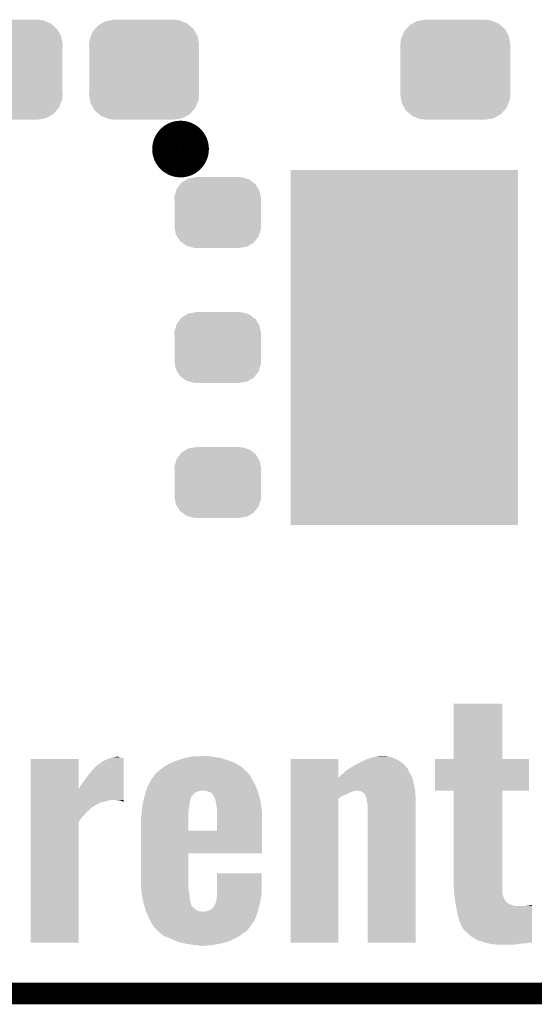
# Model space of a CAD drawing. Extents: x -0.05 to 0.95, y -0.15 to 2.1.
# Tile 5 of 35: x 0.34 to 0.49, y -0.15 to 0.12. Entities that reach past the tile are written whole.
import ezdxf

# ---------------------------------------------------------------- set-up
doc = ezdxf.new("R2010")
doc.units = 0
doc.layers.get('0').update_dxf_attribs({"linetype": 'CONTINUOUS'})
for name, color, linetype in [('HALL_CURRENT_24_V100_GKO', 5, 'CONTINUOUS'), ('HALL_CURRENT_24_V100_GTO', 14, 'CONTINUOUS'), ('HALL_CURRENT_24_V100_GTS', 12, 'CONTINUOUS')]:
    doc.layers.add(name, color=color, linetype=linetype)

# ---------------------------------------------------------------- blocks, each defined once
blk = doc.blocks.new('RECTANGLE_62')
blk.add_solid([(0.0315, 0.0492), (0.0315, -0.0492), (-0.0315, 0.0492), (-0.0315, -0.0492)])
blk = doc.blocks.new('CUSTOM_76')
for points in [[(-0.01057, 0.01347), (-0.0092, 0.01369), (0.01032, 0.01347), (0.00976, 0.01369)], [(-0.0092, 0.01369), (-0.00825, 0.01385), (0.00976, 0.01369), (0.00825, 0.01385)], [(-0.01419, 0.01059), (-0.01358, 0.01127), (0.01409, 0.01059), (0.01371, 0.01127)], [(-0.01358, 0.01127), (-0.01263, 0.01234), (0.01371, 0.01127), (0.01249, 0.01234)], [(-0.01263, 0.01234), (-0.01175, 0.01282), (0.01249, 0.01234), (0.01194, 0.01282)], [(-0.01175, 0.01282), (-0.01057, 0.01347), (0.01194, 0.01282), (0.01032, 0.01347)], [(-0.01525, 0.0069), (-0.01508, 0.00841), (0.01525, 0.0069), (0.01499, 0.00841)], [(-0.01508, 0.00841), (-0.01475, 0.00922), (0.01499, 0.00841), (0.01485, 0.00922)], [(-0.01475, 0.00922), (-0.01419, 0.01059), (0.01485, 0.00922), (0.01409, 0.01059)], [(-0.0152, 0.00607), (-0.01525, 0.0069), (0.0152, 0.00607), (0.01525, 0.0069)], [(-0.0152, -0.00607), (-0.0152, 0.00607), (0.0152, -0.00607), (0.0152, 0.00607)], [(-0.01525, -0.0069), (-0.0152, -0.00607), (0.01525, -0.0069), (0.0152, -0.00607)], [(-0.01499, -0.00841), (-0.01525, -0.0069), (0.01508, -0.00841), (0.01525, -0.0069)], [(-0.01485, -0.00922), (-0.01499, -0.00841), (0.01475, -0.00922), (0.01508, -0.00841)], [(-0.01409, -0.01059), (-0.01485, -0.00922), (0.01419, -0.01059), (0.01475, -0.00922)], [(-0.01371, -0.01127), (-0.01409, -0.01059), (0.01358, -0.01127), (0.01419, -0.01059)], [(-0.01249, -0.01234), (-0.01371, -0.01127), (0.01263, -0.01234), (0.01358, -0.01127)], [(-0.01194, -0.01282), (-0.01249, -0.01234), (0.01175, -0.01282), (0.01263, -0.01234)], [(-0.01032, -0.01347), (-0.01194, -0.01282), (0.01057, -0.01347), (0.01175, -0.01282)], [(-0.00976, -0.01369), (-0.01032, -0.01347), (0.0092, -0.01369), (0.01057, -0.01347)], [(-0.00825, -0.01385), (-0.00976, -0.01369), (0.00825, -0.01385), (0.0092, -0.01369)]]:
    blk.add_solid(points)
blk = doc.blocks.new('CUSTOM_78')
for points in [[(-0.01036, 0.00787), (-0.01003, 0.0083), (0.01047, 0.00787), (0.0099, 0.0083)], [(-0.01003, 0.0083), (-0.00858, 0.00917), (0.0099, 0.0083), (0.00874, 0.00917)], [(-0.00858, 0.00917), (-0.00818, 0.00942), (0.00874, 0.00917), (0.00789, 0.00942)], [(-0.00818, 0.00942), (-0.0062, 0.00977), (0.00789, 0.00942), (0.00666, 0.00977)], [(-0.0062, 0.00977), (-0.00605, 0.0098), (0.00666, 0.00977), (0.00605, 0.0098)], [(-0.00605, 0.0098), (-0.00605, 0.00985), (0.00605, 0.0098), (0.00605, 0.00985)], [(-0.01197, 0.00451), (-0.01152, 0.00603), (0.01189, 0.00451), (0.0116, 0.00603)], [(-0.01152, 0.00603), (-0.01135, 0.00659), (0.0116, 0.00603), (0.01126, 0.00659)], [(-0.01135, 0.00659), (-0.01036, 0.00787), (0.01126, 0.00659), (0.01047, 0.00787)], [(-0.012, 0.0039), (-0.01197, 0.00451), (0.012, 0.0039), (0.01189, 0.00451)], [(-0.01195, 0.00313), (-0.012, 0.0039), (0.01195, 0.00313), (0.012, 0.0039)], [(-0.01195, -0.00313), (-0.01195, 0.00313), (0.01195, -0.00313), (0.01195, 0.00313)], [(-0.012, -0.0039), (-0.01195, -0.00313), (0.012, -0.0039), (0.01195, -0.00313)], [(-0.01189, -0.00451), (-0.012, -0.0039), (0.01197, -0.00451), (0.012, -0.0039)], [(-0.0116, -0.00603), (-0.01189, -0.00451), (0.01152, -0.00603), (0.01197, -0.00451)], [(-0.01126, -0.00659), (-0.0116, -0.00603), (0.01135, -0.00659), (0.01152, -0.00603)], [(-0.01047, -0.00787), (-0.01126, -0.00659), (0.01036, -0.00787), (0.01135, -0.00659)], [(-0.0099, -0.0083), (-0.01047, -0.00787), (0.01003, -0.0083), (0.01036, -0.00787)], [(-0.00874, -0.00917), (-0.0099, -0.0083), (0.00858, -0.00917), (0.01003, -0.0083)], [(-0.00789, -0.00942), (-0.00874, -0.00917), (0.00818, -0.00942), (0.00858, -0.00917)], [(-0.00666, -0.00977), (-0.00789, -0.00942), (0.0062, -0.00977), (0.00818, -0.00942)], [(-0.00605, -0.0098), (-0.00666, -0.00977), (0.00605, -0.0098), (0.0062, -0.00977)], [(-0.00605, -0.00985), (-0.00605, -0.0098), (0.00605, -0.00985), (0.00605, -0.0098)]]:
    blk.add_solid(points)

msp = doc.modelspace()

# ---------------------------------------------------------------- linework, layer by layer
at = {"layer": 'HALL_CURRENT_24_V100_GKO', "const_width": 0.006}
msp.add_lwpolyline([(-0.05, -0.15), (0.85, -0.15), (0.95, -0.05)], dxfattribs=at)
at = {"layer": 'HALL_CURRENT_24_V100_GTO', "const_width": 0.0079}
msp.add_lwpolyline([(0.3841, 0.084, 1), (0.3919, 0.084, 1)], format="xyb", close=True, dxfattribs=at)
at = {"layer": 'HALL_CURRENT_24_V100_GTO'}
for points in [[(0.4636, -0.085), (0.4636, -0.0697), (0.4771, -0.085), (0.4771, -0.0697)], [(0.4636, -0.0697), (0.4636, -0.0697), (0.4771, -0.0697), (0.4636, -0.0697)], [(0.3691, -0.0846), (0.3702, -0.0844), (0.3713, -0.0846), (0.3708, -0.0844)], [(0.3702, -0.0844), (0.3702, -0.0844), (0.3708, -0.0844), (0.3702, -0.0844)], [(0.38947, -0.0847), (0.39077, -0.0844), (0.399, -0.0847), (0.397, -0.0844)], [(0.39077, -0.0844), (0.3912, -0.0843), (0.397, -0.0844), (0.39625, -0.0843)], [(0.3912, -0.0843), (0.3941, -0.0842), (0.39625, -0.0843), (0.3955, -0.0842)], [(0.44107, -0.0846), (0.4417, -0.0844), (0.4466, -0.0846), (0.44593, -0.0844)], [(0.4417, -0.0844), (0.44235, -0.0843), (0.44593, -0.0844), (0.4456, -0.0843)], [(0.44235, -0.0843), (0.443, -0.0842), (0.4456, -0.0843), (0.4448, -0.0842)], [(0.3465, -0.0932), (0.3465, -0.085), (0.3598, -0.0932), (0.3598, -0.085)], [(0.3465, -0.085), (0.3465, -0.085), (0.3598, -0.085), (0.3465, -0.085)], [(0.3629, -0.0889), (0.3644, -0.0872), (0.3722, -0.0889), (0.3722, -0.0872)], [(0.3644, -0.0872), (0.3662, -0.0858), (0.3722, -0.0872), (0.3722, -0.0858)], [(0.3662, -0.0858), (0.3672, -0.0853), (0.3722, -0.0858), (0.3722, -0.0853)], [(0.3672, -0.0853), (0.3681, -0.0849), (0.3722, -0.0853), (0.3722, -0.0849)], [(0.3681, -0.0849), (0.36876, -0.0847), (0.3722, -0.0849), (0.3722, -0.0847)], [(0.36876, -0.0847), (0.3691, -0.0846), (0.3722, -0.0847), (0.3713, -0.0846)], [(0.3831, -0.0874), (0.38342, -0.0872), (0.40511, -0.0874), (0.4049, -0.0872)], [(0.38342, -0.0872), (0.3847, -0.0864), (0.4049, -0.0872), (0.40352, -0.0864)], [(0.3847, -0.0864), (0.38538, -0.0861), (0.40352, -0.0864), (0.403, -0.0861)], [(0.38538, -0.0861), (0.3865, -0.0856), (0.403, -0.0861), (0.40169, -0.0856)], [(0.3865, -0.0856), (0.3874, -0.0853), (0.40169, -0.0856), (0.4009, -0.0853)], [(0.3874, -0.0853), (0.3886, -0.0849), (0.4009, -0.0853), (0.39963, -0.0849)], [(0.3886, -0.0849), (0.38947, -0.0847), (0.39963, -0.0849), (0.399, -0.0847)], [(0.4185, -0.0901), (0.4185, -0.085), (0.4317, -0.0901), (0.4317, -0.085)], [(0.4185, -0.085), (0.4185, -0.085), (0.4317, -0.085), (0.4185, -0.085)], [(0.43498, -0.0875), (0.4356, -0.0871), (0.4507, -0.0875), (0.45037, -0.0871)], [(0.4356, -0.0871), (0.43686, -0.0864), (0.45037, -0.0871), (0.4498, -0.0864)], [(0.43686, -0.0864), (0.4374, -0.0861), (0.4498, -0.0864), (0.44939, -0.0861)], [(0.4374, -0.0861), (0.43845, -0.0856), (0.44939, -0.0861), (0.4487, -0.0856)], [(0.43845, -0.0856), (0.4395, -0.0851), (0.4487, -0.0856), (0.4477, -0.0851)], [(0.4395, -0.0851), (0.43981, -0.085), (0.4477, -0.0851), (0.4475, -0.085)], [(0.43981, -0.085), (0.44107, -0.0846), (0.4475, -0.085), (0.4466, -0.0846)], [(0.4585, -0.0938), (0.4585, -0.085), (0.4845, -0.0938), (0.4845, -0.085)], [(0.4585, -0.085), (0.4585, -0.085), (0.4845, -0.085), (0.4771, -0.085)], [(0.3616, -0.0906), (0.3629, -0.0889), (0.3722, -0.0906), (0.3722, -0.0889)], [(0.3799, -0.0907), (0.38071, -0.0896), (0.4078, -0.0907), (0.4073, -0.0896)], [(0.38071, -0.0896), (0.38115, -0.089), (0.4073, -0.0896), (0.4067, -0.089)], [(0.38115, -0.089), (0.3813, -0.0888), (0.4067, -0.089), (0.4066, -0.0888)], [(0.3813, -0.0888), (0.3816, -0.0886), (0.4066, -0.0888), (0.40639, -0.0886)], [(0.3816, -0.0886), (0.3822, -0.0881), (0.40639, -0.0886), (0.40586, -0.0881)], [(0.3822, -0.0881), (0.3831, -0.0874), (0.40586, -0.0881), (0.40511, -0.0874)], [(0.4317, -0.0901), (0.4319, -0.09), (0.45212, -0.0901), (0.45209, -0.09)], [(0.4319, -0.09), (0.432, -0.0899), (0.45209, -0.09), (0.45206, -0.0899)], [(0.432, -0.0899), (0.43223, -0.0897), (0.45206, -0.0899), (0.452, -0.0897)], [(0.43223, -0.0897), (0.4328, -0.0892), (0.452, -0.0897), (0.45167, -0.0892)], [(0.4328, -0.0892), (0.43324, -0.0888), (0.45167, -0.0892), (0.4514, -0.0888)], [(0.43324, -0.0888), (0.4339, -0.0882), (0.4514, -0.0888), (0.45114, -0.0882)], [(0.4339, -0.0882), (0.43405, -0.0881), (0.45114, -0.0882), (0.4511, -0.0881)], [(0.43405, -0.0881), (0.43483, -0.0876), (0.4511, -0.0881), (0.4509, -0.0876)], [(0.43483, -0.0876), (0.43498, -0.0875), (0.4509, -0.0876), (0.4507, -0.0875)], [(0.3601, -0.0929), (0.3602, -0.0925), (0.3722, -0.0929), (0.3722, -0.0925)], [(0.3602, -0.0925), (0.3607, -0.0919), (0.3722, -0.0925), (0.3722, -0.0919)], [(0.3607, -0.0919), (0.3616, -0.0906), (0.3722, -0.0919), (0.3722, -0.0906)], [(0.3788, -0.0928), (0.37911, -0.0922), (0.40893, -0.0928), (0.4087, -0.0922)], [(0.37911, -0.0922), (0.3799, -0.0907), (0.4087, -0.0922), (0.4078, -0.0907)], [(0.4185, -0.091), (0.4185, -0.0901), (0.4524, -0.091), (0.45212, -0.0901)], [(0.4185, -0.0924), (0.4185, -0.091), (0.4527, -0.0924), (0.4524, -0.091)], [(0.4185, -0.0938), (0.4185, -0.0924), (0.45296, -0.0938), (0.4527, -0.0924)], [(0.3465, -0.0964), (0.3465, -0.0932), (0.3722, -0.0964), (0.3722, -0.0932)], [(0.3598, -0.0932), (0.3601, -0.0929), (0.3722, -0.0932), (0.3722, -0.0929)], [(0.37793, -0.0957), (0.378, -0.0954), (0.3909, -0.0957), (0.391, -0.0954)], [(0.378, -0.0954), (0.3781, -0.095), (0.391, -0.0954), (0.3914, -0.095)], [(0.3781, -0.095), (0.37813, -0.0949), (0.3914, -0.095), (0.3915, -0.0949)], [(0.37813, -0.0949), (0.37829, -0.0944), (0.3915, -0.0949), (0.3919, -0.0944)], [(0.37829, -0.0944), (0.37845, -0.0939), (0.3919, -0.0944), (0.393, -0.0939)], [(0.37845, -0.0939), (0.37848, -0.0938), (0.393, -0.0939), (0.3938, -0.0938)], [(0.37848, -0.0938), (0.3788, -0.0928), (0.40932, -0.0938), (0.40893, -0.0928)], [(0.3955, -0.094), (0.3948, -0.0938), (0.4094, -0.094), (0.40932, -0.0938)], [(0.3965, -0.0944), (0.3955, -0.094), (0.40952, -0.0944), (0.4094, -0.094)], [(0.397, -0.095), (0.3965, -0.0944), (0.40969, -0.095), (0.40952, -0.0944)], [(0.3972, -0.0951), (0.397, -0.095), (0.40972, -0.0951), (0.40969, -0.095)], [(0.3972, -0.0953), (0.3972, -0.0951), (0.40978, -0.0953), (0.40972, -0.0951)], [(0.3974, -0.0958), (0.3972, -0.0953), (0.40992, -0.0958), (0.40978, -0.0953)], [(0.4185, -0.0939), (0.4185, -0.0938), (0.4359, -0.0939), (0.4363, -0.0938)], [(0.4185, -0.0942), (0.4185, -0.0939), (0.4352, -0.0942), (0.4359, -0.0939)], [(0.4185, -0.0949), (0.4185, -0.0942), (0.4337, -0.0949), (0.4352, -0.0942)], [(0.4185, -0.0953), (0.4185, -0.0949), (0.4327, -0.0953), (0.4337, -0.0949)], [(0.4185, -0.096), (0.4185, -0.0953), (0.4317, -0.096), (0.4327, -0.0953)], [(0.4378, -0.0939), (0.4367, -0.0938), (0.45298, -0.0939), (0.45296, -0.0938)], [(0.43798, -0.094), (0.4378, -0.0939), (0.453, -0.094), (0.45298, -0.0939)], [(0.4385, -0.0943), (0.43798, -0.094), (0.45302, -0.0943), (0.453, -0.094)], [(0.4391, -0.0949), (0.4385, -0.0943), (0.45305, -0.0949), (0.45302, -0.0943)], [(0.4395, -0.0957), (0.4391, -0.0949), (0.45309, -0.0957), (0.45305, -0.0949)], [(0.4636, -0.1194), (0.4636, -0.0938), (0.4771, -0.1194), (0.4771, -0.0938)], [(0.4636, -0.0938), (0.4636, -0.0938), (0.4771, -0.0938), (0.4845, -0.0938)], [(0.3465, -0.0965), (0.3465, -0.0964), (0.3681, -0.0965), (0.3687, -0.0964)], [(0.3465, -0.0967), (0.3465, -0.0965), (0.3675, -0.0967), (0.3681, -0.0965)], [(0.3465, -0.0971), (0.3465, -0.0967), (0.3658, -0.0971), (0.3675, -0.0967)], [(0.3465, -0.0981), (0.3465, -0.0971), (0.364, -0.0981), (0.3658, -0.0971)], [(0.3465, -0.0983), (0.3465, -0.0981), (0.3636, -0.0983), (0.3638, -0.0981)], [(0.3465, -0.0981), (0.3465, -0.0981), (0.3638, -0.0981), (0.364, -0.0981)], [(0.3712, -0.0965), (0.3702, -0.0964), (0.3722, -0.0965), (0.3722, -0.0964)], [(0.3719, -0.0967), (0.3712, -0.0965), (0.3722, -0.0967), (0.3722, -0.0965)], [(0.372, -0.0968), (0.3719, -0.0967), (0.3722, -0.0968), (0.3722, -0.0967)], [(0.37741, -0.0983), (0.3776, -0.0971), (0.3904, -0.0983), (0.39055, -0.0971)], [(0.3776, -0.0971), (0.3777, -0.0967), (0.39055, -0.0971), (0.3906, -0.0967)], [(0.3777, -0.0967), (0.37784, -0.0961), (0.3906, -0.0967), (0.3908, -0.0961)], [(0.37784, -0.0961), (0.37793, -0.0957), (0.3908, -0.0961), (0.3909, -0.0957)], [(0.39766, -0.0964), (0.3974, -0.0958), (0.4101, -0.0964), (0.40992, -0.0958)], [(0.3977, -0.0965), (0.39766, -0.0964), (0.41011, -0.0965), (0.4101, -0.0964)], [(0.398, -0.0982), (0.3977, -0.0965), (0.41036, -0.0982), (0.41011, -0.0965)], [(0.3981, -0.0989), (0.398, -0.0982), (0.41046, -0.0989), (0.41036, -0.0982)], [(0.4185, -0.1359), (0.4185, -0.096), (0.4317, -0.1359), (0.4317, -0.096)], [(0.43951, -0.0958), (0.4395, -0.0957), (0.4531, -0.0958), (0.45309, -0.0957)], [(0.4396, -0.0968), (0.43951, -0.0958), (0.4531, -0.0968), (0.4531, -0.0958)], [(0.4398, -0.0976), (0.4396, -0.0968), (0.4531, -0.0976), (0.4531, -0.0968)], [(0.4398, -0.1359), (0.4398, -0.0976), (0.4531, -0.1359), (0.4531, -0.0976)], [(0.3465, -0.0986), (0.3465, -0.0983), (0.3632, -0.0986), (0.3636, -0.0983)], [(0.3465, -0.0992), (0.3465, -0.0986), (0.3626, -0.0992), (0.3632, -0.0986)], [(0.3465, -0.0997), (0.3465, -0.0992), (0.362, -0.0997), (0.3626, -0.0992)], [(0.3465, -0.1006), (0.3465, -0.0997), (0.3613, -0.1006), (0.362, -0.0997)], [(0.3465, -0.1014), (0.3465, -0.1006), (0.3605, -0.1014), (0.3613, -0.1006)], [(0.377, -0.1011), (0.3772, -0.1006), (0.3902, -0.1011), (0.3902, -0.1006)], [(0.3772, -0.1006), (0.37726, -0.0996), (0.3902, -0.1006), (0.3902, -0.0996)], [(0.37726, -0.0996), (0.3773, -0.099), (0.3902, -0.0996), (0.39029, -0.099)], [(0.3773, -0.099), (0.37741, -0.0983), (0.39029, -0.099), (0.3904, -0.0983)], [(0.3981, -0.0992), (0.3981, -0.0989), (0.4105, -0.0992), (0.41046, -0.0989)], [(0.3981, -0.1024), (0.3981, -0.0992), (0.4106, -0.1024), (0.4105, -0.0992)], [(0.3465, -0.1025), (0.3465, -0.1014), (0.3598, -0.1025), (0.3605, -0.1014)], [(0.3465, -0.1359), (0.3465, -0.1025), (0.3598, -0.1359), (0.3598, -0.1025)], [(0.377, -0.1049), (0.377, -0.1011), (0.3902, -0.1049), (0.3902, -0.1011)], [(0.3981, -0.1049), (0.3981, -0.1024), (0.4106, -0.1049), (0.4106, -0.1024)], [(0.377, -0.1112), (0.377, -0.1049), (0.4106, -0.1112), (0.4106, -0.1049)], [(0.377, -0.1049), (0.377, -0.1049), (0.3981, -0.1049), (0.3902, -0.1049)], [(0.377, -0.1191), (0.377, -0.1112), (0.3902, -0.1191), (0.3902, -0.1112)], [(0.377, -0.1112), (0.377, -0.1112), (0.3902, -0.1112), (0.4106, -0.1112)], [(0.3981, -0.1223), (0.3981, -0.1167), (0.4105, -0.1223), (0.4105, -0.1167)], [(0.3981, -0.1167), (0.3981, -0.1167), (0.4105, -0.1167), (0.3981, -0.1167)], [(0.37713, -0.1211), (0.377, -0.1191), (0.3902, -0.1211), (0.3902, -0.1191)], [(0.46377, -0.1218), (0.4636, -0.1194), (0.4771, -0.1218), (0.4771, -0.1194)], [(0.37718, -0.1219), (0.37713, -0.1211), (0.3904, -0.1219), (0.3902, -0.1211)], [(0.3772, -0.1222), (0.37718, -0.1219), (0.39043, -0.1222), (0.3904, -0.1219)], [(0.37753, -0.1239), (0.3772, -0.1222), (0.3906, -0.1239), (0.39043, -0.1222)], [(0.3981, -0.1228), (0.3981, -0.1223), (0.41039, -0.1228), (0.4105, -0.1223)], [(0.4638, -0.1222), (0.46377, -0.1218), (0.47715, -0.1222), (0.4771, -0.1218)], [(0.46385, -0.1226), (0.4638, -0.1222), (0.4772, -0.1226), (0.47715, -0.1222)], [(0.464, -0.1239), (0.46385, -0.1226), (0.4777, -0.1239), (0.4772, -0.1226)], [(0.3777, -0.1248), (0.37753, -0.1239), (0.39082, -0.1248), (0.3906, -0.1239)], [(0.37791, -0.1255), (0.3777, -0.1248), (0.391, -0.1255), (0.39082, -0.1248)], [(0.37797, -0.1257), (0.37791, -0.1255), (0.391, -0.1257), (0.391, -0.1255)], [(0.3972, -0.1261), (0.3974, -0.1255), (0.40972, -0.1261), (0.40987, -0.1255)], [(0.3974, -0.1255), (0.39746, -0.1254), (0.40987, -0.1255), (0.4099, -0.1254)], [(0.39746, -0.1254), (0.3977, -0.125), (0.4099, -0.1254), (0.40997, -0.125)], [(0.3977, -0.125), (0.3979, -0.1244), (0.40997, -0.125), (0.41008, -0.1244)], [(0.3979, -0.1244), (0.39799, -0.1237), (0.41008, -0.1244), (0.4102, -0.1237)], [(0.39799, -0.1237), (0.3981, -0.1228), (0.4102, -0.1237), (0.41039, -0.1228)], [(0.4641, -0.1247), (0.464, -0.1239), (0.47832, -0.1247), (0.4777, -0.1239)], [(0.46412, -0.1248), (0.4641, -0.1247), (0.4784, -0.1248), (0.47832, -0.1247)], [(0.46415, -0.125), (0.46412, -0.1248), (0.4786, -0.125), (0.4784, -0.1248)], [(0.46421, -0.1253), (0.46415, -0.125), (0.4793, -0.1253), (0.4786, -0.125)], [(0.46428, -0.1257), (0.46421, -0.1253), (0.4804, -0.1257), (0.4793, -0.1253)], [(0.484, -0.1257), (0.4853, -0.1255), (0.4853, -0.1257), (0.4853, -0.1255)], [(0.378, -0.1258), (0.37797, -0.1257), (0.3912, -0.1258), (0.391, -0.1257)], [(0.37819, -0.1264), (0.378, -0.1258), (0.3917, -0.1264), (0.3912, -0.1258)], [(0.3784, -0.1271), (0.37819, -0.1264), (0.3927, -0.1271), (0.3917, -0.1264)], [(0.37844, -0.1272), (0.3784, -0.1271), (0.3933, -0.1272), (0.3927, -0.1271)], [(0.37848, -0.1273), (0.37844, -0.1272), (0.3941, -0.1273), (0.3933, -0.1272)], [(0.3792, -0.129), (0.37848, -0.1273), (0.4088, -0.129), (0.4094, -0.1273)], [(0.3944, -0.1273), (0.3952, -0.1272), (0.4094, -0.1273), (0.40943, -0.1272)], [(0.3952, -0.1272), (0.3963, -0.1268), (0.40943, -0.1272), (0.40953, -0.1268)], [(0.3963, -0.1268), (0.3972, -0.1261), (0.40953, -0.1268), (0.40972, -0.1261)], [(0.4643, -0.1258), (0.46428, -0.1257), (0.4821, -0.1258), (0.4804, -0.1257)], [(0.4645, -0.1269), (0.4643, -0.1258), (0.4853, -0.1269), (0.4853, -0.1258)], [(0.4649, -0.1287), (0.4645, -0.1269), (0.4853, -0.1287), (0.4853, -0.1269)], [(0.4831, -0.1258), (0.484, -0.1257), (0.4853, -0.1258), (0.4853, -0.1257)], [(0.37935, -0.1293), (0.3792, -0.129), (0.4087, -0.1293), (0.4088, -0.129)], [(0.3799, -0.1304), (0.37935, -0.1293), (0.40803, -0.1304), (0.4087, -0.1293)], [(0.38035, -0.1311), (0.3799, -0.1304), (0.4076, -0.1311), (0.40803, -0.1304)], [(0.4653, -0.1301), (0.4649, -0.1287), (0.4853, -0.1301), (0.4853, -0.1287)], [(0.4657, -0.1311), (0.4653, -0.1301), (0.4853, -0.1311), (0.4853, -0.1301)], [(0.3806, -0.1315), (0.38035, -0.1311), (0.40727, -0.1315), (0.4076, -0.1311)], [(0.3812, -0.1321), (0.3806, -0.1315), (0.40678, -0.1321), (0.40727, -0.1315)], [(0.3813, -0.1323), (0.3812, -0.1321), (0.40661, -0.1323), (0.40678, -0.1321)], [(0.38186, -0.1328), (0.3813, -0.1323), (0.4062, -0.1328), (0.40661, -0.1323)], [(0.38198, -0.1329), (0.38186, -0.1328), (0.406, -0.1329), (0.4062, -0.1328)], [(0.38243, -0.1333), (0.38198, -0.1329), (0.4053, -0.1333), (0.406, -0.1329)], [(0.3831, -0.1339), (0.38243, -0.1333), (0.40461, -0.1339), (0.4053, -0.1333)], [(0.466, -0.1316), (0.4657, -0.1311), (0.4853, -0.1316), (0.4853, -0.1311)], [(0.4661, -0.1319), (0.466, -0.1316), (0.4853, -0.1319), (0.4853, -0.1316)], [(0.4674, -0.1333), (0.4661, -0.1319), (0.4853, -0.1333), (0.4853, -0.1319)], [(0.4688, -0.1344), (0.4674, -0.1333), (0.4853, -0.1344), (0.4853, -0.1333)], [(0.38333, -0.134), (0.3831, -0.1339), (0.4045, -0.134), (0.40461, -0.1339)], [(0.38683, -0.1355), (0.38333, -0.134), (0.4015, -0.1355), (0.4045, -0.134)], [(0.3873, -0.1357), (0.38683, -0.1355), (0.4008, -0.1357), (0.4015, -0.1355)], [(0.38898, -0.1361), (0.3873, -0.1357), (0.3994, -0.1361), (0.4008, -0.1357)], [(0.3894, -0.1362), (0.38898, -0.1361), (0.3989, -0.1362), (0.3994, -0.1361)], [(0.3912, -0.1365), (0.3894, -0.1362), (0.3974, -0.1365), (0.3989, -0.1362)], [(0.4704, -0.1353), (0.4688, -0.1344), (0.4853, -0.1353), (0.4853, -0.1344)], [(0.4721, -0.1358), (0.4704, -0.1353), (0.4853, -0.1358), (0.4853, -0.1353)], [(0.47247, -0.1359), (0.4721, -0.1358), (0.4853, -0.1359), (0.4853, -0.1358)], [(0.47248, -0.1359), (0.47247, -0.1359), (0.4843, -0.1359), (0.4853, -0.1359)], [(0.47323, -0.1361), (0.47248, -0.1359), (0.4838, -0.1361), (0.4843, -0.1359)], [(0.4736, -0.1362), (0.47323, -0.1361), (0.4822, -0.1362), (0.4831, -0.1361)], [(0.4749, -0.1364), (0.4736, -0.1362), (0.4813, -0.1364), (0.4818, -0.1362)], [(0.4736, -0.1362), (0.4736, -0.1362), (0.4818, -0.1362), (0.4822, -0.1362)], [(0.4759, -0.1365), (0.4749, -0.1364), (0.4796, -0.1365), (0.4806, -0.1364)], [(0.3927, -0.1366), (0.3912, -0.1365), (0.3969, -0.1366), (0.3974, -0.1365)], [(0.3933, -0.1368), (0.3927, -0.1366), (0.3941, -0.1368), (0.3969, -0.1366)]]:
    msp.add_solid(points, dxfattribs=at)

# ---------------------------------------------------------------- block references
at = {"layer": 'HALL_CURRENT_24_V100_GTS'}
for name, p in [('CUSTOM_76', (0.3401, 0.106)), ('CUSTOM_76', (0.3779, 0.106)), ('CUSTOM_76', (0.4641, 0.106)), ('RECTANGLE_62', (0.45, 0.029)), ('CUSTOM_78', (0.3983, 0.0664)), ('CUSTOM_78', (0.3983, 0.029)), ('CUSTOM_78', (0.3983, -0.0084))]:
    msp.add_blockref(name, p, dxfattribs=at)

doc.saveas('drawing.dxf')
